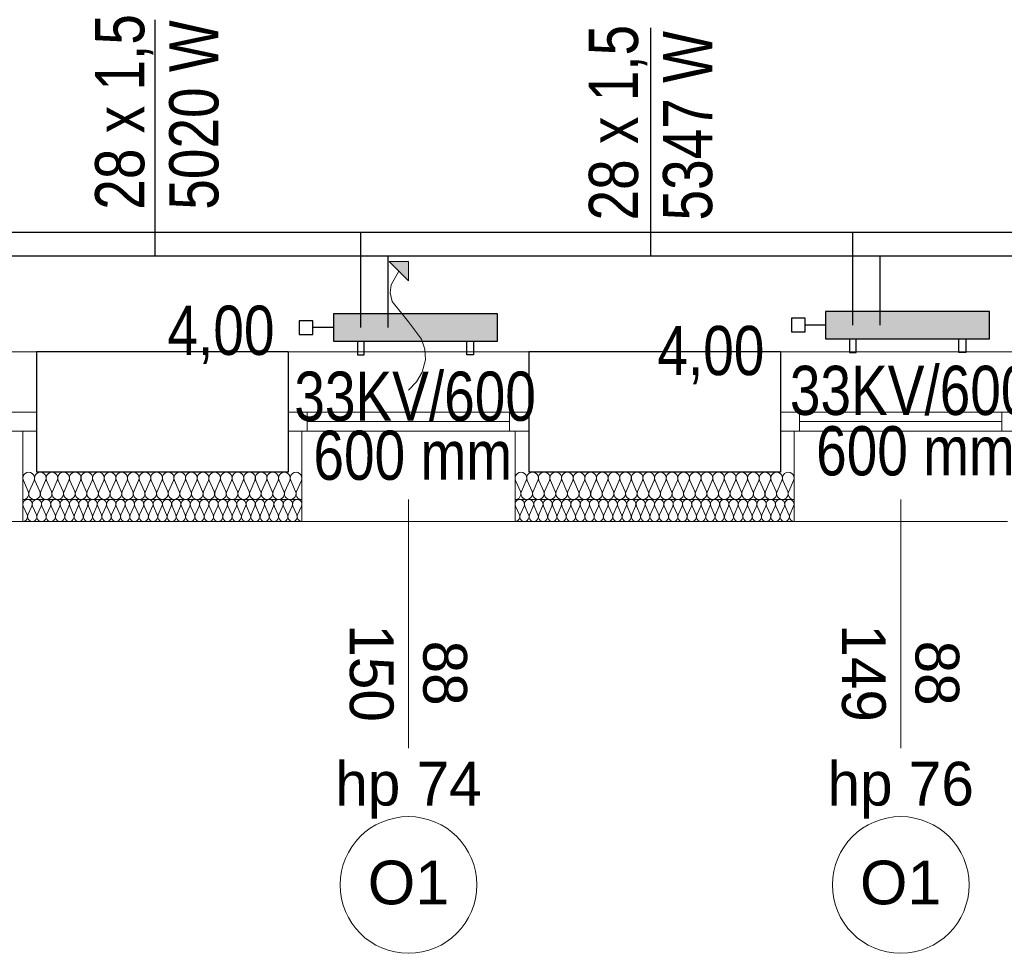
# Model space of a CAD drawing. Extents: x -440864 to -355682, y 13652 to 155872.
# Tile 49 of 179: x -427227 to -423626, y 55004 to 58420. Entities that reach past the tile are written whole.
import ezdxf
from ezdxf.lldxf.tags import DXFTag

# ---------------------------------------------------------------- set-up
doc = ezdxf.new("R2010")
doc.units = 0
doc.header["$MEASUREMENT"] = 0
for name, color, linetype in [('#podkład', 252, 'Continuous'), ('A-Okna', 252, 'Continuous'), ('Arch ocieplenie', 252, 'Continuous'), ('Inwent Izolacje', 252, 'Continuous'), ('IS_Armatura_Therm', 7, 'SOLID'), ('IS_Grzejniki_Plan_rzut', 7, 'SOLID'), ('IS_Opisy_działek_Therm', 7, 'SOLID'), ('IS_Powrót', 5, 'DASH'), ('IS_Text_Armatury_Therm', 7, 'Continuous'), ('IS_Text_Odbiornikow_Therm', 7, 'Continuous'), ('IS_Zasilanie', 1, 'SOLID')]:
    doc.layers.add(name, color=color, linetype=linetype)
for name, color, linetype, lineweight in [('A-Okna_Nr_Pióra__9', 252, 'Continuous', 13), ('Arch ocieplenie_Nr_Pióra__9', 252, 'Continuous', 13), ('Arch opisy okien_Nr_Pióra__9', 252, 'Continuous', 13), ('Arch opisy_Nr_Pióra__9', 252, 'Continuous', 13), ('Arch wykończenie_Nr_Pióra__3', 252, 'Continuous', 18), ('Inwent Izolacje_Nr_Pióra__2', 252, 'Continuous', 13), ('INWENT. OKNA_Nr_Pióra__21', 252, 'Continuous', 9), ('INWENT. OKNA_Nr_Pióra__5', 252, 'Continuous', 13), ('INWENT.ŚCIANY_Nr_Pióra__1', 252, 'Continuous', 25), ('INWENT.ŚCIANY_Nr_Pióra__2', 252, 'Continuous', 13), ('INWENT.ŚCIANY_Nr_Pióra__21', 252, 'Continuous', 9)]:
    doc.layers.add(name, color=color, linetype=linetype, lineweight=lineweight)
doc.styles.add('GENERATED_STYLE_10', font='arial.ttf')
doc.styles.add('GENERATED_STYLE_5', font='txt')
doc.styles.get("Standard").update_dxf_attribs({"font": 'arial.ttf', "width": 0.8, "bigfont": 'BIGFONT.SHX'})
tags = doc.linetypes.add('DASH', pattern=[15, 10, -5]).pattern_tags.tags
tags[6:7] = [DXFTag(74, 4), DXFTag(75, 0), DXFTag(340, '0'), DXFTag(46, 0.0), DXFTag(50, 0.0), DXFTag(44, 0.0), DXFTag(45, 0.0)]
tags[4:5] = [DXFTag(74, 4), DXFTag(75, 0), DXFTag(340, '0'), DXFTag(46, 0.0), DXFTag(50, 0.0), DXFTag(44, 0.0), DXFTag(45, 0.0)]
tags = doc.linetypes.add('SOLID', pattern=[10, 10, 0]).pattern_tags.tags
tags[6:7] = [DXFTag(74, 4), DXFTag(75, 0), DXFTag(340, '0'), DXFTag(46, 0.0), DXFTag(50, 0.0), DXFTag(44, 0.0), DXFTag(45, 0.0)]
tags[4:5] = [DXFTag(74, 4), DXFTag(75, 0), DXFTag(340, '0'), DXFTag(46, 0.0), DXFTag(50, 0.0), DXFTag(44, 0.0), DXFTag(45, 0.0)]

# ---------------------------------------------------------------- blocks, each defined once
blk = doc.blocks.new('Izolacja cieplna 14_192', base_point=(-425414.9, 57732.6))
at = {"layer": 'Arch ocieplenie_Nr_Pióra__9', "linetype": 'Continuous'}
for p, q in [((-425413.5, 57788.8), (-425399.4, 57756.5)), ((-425396.5, 57756.5), (-425382.4, 57788.8)), ((-425379.5, 57788.8), (-425365.4, 57756.5)), ((-425362.5, 57756.5), (-425348.4, 57788.8)), ((-425345.5, 57788.8), (-425331.4, 57756.5)), ((-425328.5, 57756.5), (-425314.4, 57788.8)), ((-425311.5, 57788.8), (-425297.4, 57756.5)), ((-425294.5, 57756.5), (-425280.4, 57788.8)), ((-425277.5, 57788.8), (-425263.4, 57756.5)), ((-425260.5, 57756.5), (-425246.4, 57788.8)), ((-425243.5, 57788.8), (-425229.4, 57756.5)), ((-425226.5, 57756.5), (-425212.4, 57788.8)), ((-425209.5, 57788.8), (-425195.4, 57756.5)), ((-425192.5, 57756.5), (-425178.4, 57788.8)), ((-425175.5, 57788.8), (-425161.4, 57756.5)), ((-425158.5, 57756.5), (-425144.4, 57788.8)), ((-425141.5, 57788.8), (-425127.4, 57756.5)), ((-425124.5, 57756.5), (-425110.4, 57788.8)), ((-425107.5, 57788.8), (-425093.4, 57756.5)), ((-425090.5, 57756.5), (-425076.4, 57788.8)), ((-425073.5, 57788.8), (-425059.4, 57756.5)), ((-425056.5, 57756.5), (-425042.4, 57788.8)), ((-425039.5, 57788.8), (-425025.4, 57756.5)), ((-425022.5, 57756.5), (-425008.4, 57788.8)), ((-425005.5, 57788.8), (-424991.4, 57756.5)), ((-424988.5, 57756.5), (-424974.4, 57788.8)), ((-424971.5, 57788.8), (-424957.4, 57756.5)), ((-424954.5, 57756.5), (-424940.4, 57788.8)), ((-424937.5, 57788.8), (-424923.4, 57756.5)), ((-424920.5, 57756.5), (-424906.4, 57788.8)), ((-424903.5, 57788.8), (-424889.4, 57756.5)), ((-424886.5, 57756.5), (-424872.4, 57788.8)), ((-424869.5, 57788.8), (-424855.4, 57756.5)), ((-424852.5, 57756.5), (-424838.4, 57788.8)), ((-424835.5, 57788.8), (-424821.4, 57756.5)), ((-424818.5, 57756.5), (-424804.4, 57788.8)), ((-424801.5, 57788.8), (-424787.4, 57756.5)), ((-424784.5, 57756.5), (-424770.4, 57788.8)), ((-424767.5, 57788.8), (-424753.4, 57756.5)), ((-424750.5, 57756.5), (-424736.4, 57788.8)), ((-424733.5, 57788.8), (-424719.4, 57756.5)), ((-424716.5, 57756.5), (-424702.4, 57788.8)), ((-424699.5, 57788.8), (-424685.4, 57756.5)), ((-424682.5, 57756.5), (-424668.4, 57788.8)), ((-424665.5, 57788.8), (-424651.4, 57756.5)), ((-424648.5, 57756.5), (-424634.4, 57788.8)), ((-424631.5, 57788.8), (-424617.4, 57756.5)), ((-424614.5, 57756.5), (-424600.4, 57788.8)), ((-424597.5, 57788.8), (-424583.4, 57756.5)), ((-424580.5, 57756.5), (-424566.4, 57788.8)), ((-424563.5, 57788.8), (-424549.4, 57756.5)), ((-424546.5, 57756.5), (-424532.4, 57788.8)), ((-424529.5, 57788.8), (-424515.4, 57756.5)), ((-424512.5, 57756.5), (-424498.4, 57788.8)), ((-424495.5, 57788.8), (-424481.4, 57756.5)), ((-424478.5, 57756.5), (-424464.4, 57788.8)), ((-424461.5, 57788.8), (-424447.4, 57756.5)), ((-424444.5, 57756.5), (-424430.4, 57788.8)), ((-424427.5, 57788.8), (-424413.4, 57756.5)), ((-424410.5, 57756.5), (-424396.4, 57788.8))]:
    blk.add_line(p, q, dxfattribs=at)
for centre, start_param, end_param in [((-425397.9, 57795.6), 4.299595, 8.266775), ((-425363.9, 57795.6), 4.299595, 8.266775), ((-425329.9, 57795.6), 4.299595, 8.266775), ((-425295.9, 57795.6), 4.299595, 8.266775), ((-425261.9, 57795.6), 4.299595, 8.266775), ((-425227.9, 57795.6), 4.299595, 8.266775), ((-425193.9, 57795.6), 4.299595, 8.266775), ((-425159.9, 57795.6), 4.299595, 8.266775), ((-425125.9, 57795.6), 4.299595, 8.266775), ((-425091.9, 57795.6), 4.299595, 8.266775), ((-425057.9, 57795.6), 4.299595, 8.266775), ((-425023.9, 57795.6), 4.299595, 8.266775), ((-424989.9, 57795.6), 4.299595, 8.266775), ((-424955.9, 57795.6), 4.299595, 8.266775), ((-424921.9, 57795.6), 4.299595, 8.266775), ((-424887.9, 57795.6), 4.299595, 8.266775), ((-424853.9, 57795.6), 4.299595, 8.266775), ((-424819.9, 57795.6), 4.299595, 8.266775), ((-424785.9, 57795.6), 4.299595, 8.266775), ((-424751.9, 57795.6), 4.299595, 8.266775), ((-424717.9, 57795.6), 4.299595, 8.266775), ((-424683.9, 57795.6), 4.299595, 8.266775), ((-424649.9, 57795.6), 4.299595, 8.266775), ((-424615.9, 57795.6), 4.299595, 8.266775), ((-424581.9, 57795.6), 4.299595, 8.266775), ((-424547.9, 57795.6), 4.299595, 8.266775), ((-424513.9, 57795.6), 4.299595, 8.266775), ((-424479.9, 57795.6), 4.299595, 8.266775), ((-424445.9, 57795.6), 4.299595, 8.266775), ((-424411.9, 57795.6), 4.299595, 8.266775), ((-425414.9, 57749.6), 3.141593, 5.125182), ((-425380.9, 57749.6), 1.158004, 5.125183), ((-425346.9, 57749.6), 1.158004, 5.125183), ((-425312.9, 57749.6), 1.158004, 5.125183), ((-425278.9, 57749.6), 1.158004, 5.125183), ((-425244.9, 57749.6), 1.158004, 5.125183), ((-425210.9, 57749.6), 1.158004, 5.125183), ((-425176.9, 57749.6), 1.158004, 5.125183), ((-425142.9, 57749.6), 1.158004, 5.125183), ((-425108.9, 57749.6), 1.158004, 5.125183), ((-425074.9, 57749.6), 1.158004, 5.125183), ((-425040.9, 57749.6), 1.158004, 5.125183), ((-425006.9, 57749.6), 1.158004, 5.125183), ((-424972.9, 57749.6), 1.158004, 5.125183), ((-424938.9, 57749.6), 1.158004, 5.125183), ((-424904.9, 57749.6), 1.158004, 5.125183), ((-424870.9, 57749.6), 1.158004, 5.125183), ((-424836.9, 57749.6), 1.158004, 5.125183), ((-424802.9, 57749.6), 1.158004, 5.125183), ((-424768.9, 57749.6), 1.158004, 5.125183), ((-424734.9, 57749.6), 1.158004, 5.125183), ((-424700.9, 57749.6), 1.158004, 5.125183), ((-424666.9, 57749.6), 1.158004, 5.125183), ((-424632.9, 57749.6), 1.158004, 5.125183), ((-424598.9, 57749.6), 1.158004, 5.125183), ((-424564.9, 57749.6), 1.158004, 5.125183), ((-424530.9, 57749.6), 1.158004, 5.125183), ((-424496.9, 57749.6), 1.158004, 5.125183), ((-424462.9, 57749.6), 1.158004, 5.125183), ((-424428.9, 57749.6), 1.158004, 5.125183), ((-424394.9, 57749.6), 1.158004, 3.141593)]:
    blk.add_ellipse(centre, major_axis=(0, 17), ratio=0.999165, start_param=start_param, end_param=end_param, dxfattribs=at)
blk = doc.blocks.new('Izolacja cieplna 14_193', base_point=(-427214.9, 57732.6))
at = {"layer": 'Arch ocieplenie_Nr_Pióra__9', "linetype": 'Continuous'}
for p, q in [((-427213.5, 57788.8), (-427199.4, 57756.5)), ((-427196.5, 57756.5), (-427182.4, 57788.8)), ((-427179.5, 57788.8), (-427165.4, 57756.5)), ((-427162.5, 57756.5), (-427148.4, 57788.8)), ((-427145.5, 57788.8), (-427131.4, 57756.5)), ((-427128.5, 57756.5), (-427114.4, 57788.8)), ((-427111.5, 57788.8), (-427097.4, 57756.5)), ((-427094.5, 57756.5), (-427080.4, 57788.8)), ((-427077.5, 57788.8), (-427063.4, 57756.5)), ((-427060.5, 57756.5), (-427046.4, 57788.8)), ((-427043.5, 57788.8), (-427029.4, 57756.5)), ((-427026.5, 57756.5), (-427012.4, 57788.8)), ((-427009.5, 57788.8), (-426995.4, 57756.5)), ((-426992.5, 57756.5), (-426978.4, 57788.8)), ((-426975.5, 57788.8), (-426961.4, 57756.5)), ((-426958.5, 57756.5), (-426944.4, 57788.8)), ((-426941.5, 57788.8), (-426927.4, 57756.5)), ((-426924.5, 57756.5), (-426910.4, 57788.8)), ((-426907.5, 57788.8), (-426893.4, 57756.5)), ((-426890.5, 57756.5), (-426876.4, 57788.8)), ((-426873.5, 57788.8), (-426859.4, 57756.5)), ((-426856.5, 57756.5), (-426842.4, 57788.8)), ((-426839.5, 57788.8), (-426825.4, 57756.5)), ((-426822.5, 57756.5), (-426808.4, 57788.8)), ((-426805.5, 57788.8), (-426791.4, 57756.5)), ((-426788.5, 57756.5), (-426774.4, 57788.8)), ((-426771.5, 57788.8), (-426757.4, 57756.5)), ((-426754.5, 57756.5), (-426740.4, 57788.8)), ((-426737.5, 57788.8), (-426723.4, 57756.5)), ((-426720.5, 57756.5), (-426706.4, 57788.8)), ((-426703.5, 57788.8), (-426689.4, 57756.5)), ((-426686.5, 57756.5), (-426672.4, 57788.8)), ((-426669.5, 57788.8), (-426655.4, 57756.5)), ((-426652.5, 57756.5), (-426638.4, 57788.8)), ((-426635.5, 57788.8), (-426621.4, 57756.5)), ((-426618.5, 57756.5), (-426604.4, 57788.8)), ((-426601.5, 57788.8), (-426587.4, 57756.5)), ((-426584.5, 57756.5), (-426570.4, 57788.8)), ((-426567.5, 57788.8), (-426553.4, 57756.5)), ((-426550.5, 57756.5), (-426536.4, 57788.8)), ((-426533.5, 57788.8), (-426519.4, 57756.5)), ((-426516.5, 57756.5), (-426502.4, 57788.8)), ((-426499.5, 57788.8), (-426485.4, 57756.5)), ((-426482.5, 57756.5), (-426468.4, 57788.8)), ((-426465.5, 57788.8), (-426451.4, 57756.5)), ((-426448.5, 57756.5), (-426434.4, 57788.8)), ((-426431.5, 57788.8), (-426417.4, 57756.5)), ((-426414.5, 57756.5), (-426400.4, 57788.8)), ((-426397.5, 57788.8), (-426383.4, 57756.5)), ((-426380.5, 57756.5), (-426366.4, 57788.8)), ((-426363.5, 57788.8), (-426349.4, 57756.5)), ((-426346.5, 57756.5), (-426332.4, 57788.8)), ((-426329.5, 57788.8), (-426315.4, 57756.5)), ((-426312.5, 57756.5), (-426298.4, 57788.8)), ((-426295.5, 57788.8), (-426281.4, 57756.5)), ((-426278.5, 57756.5), (-426264.4, 57788.8)), ((-426261.5, 57788.8), (-426247.4, 57756.5)), ((-426244.5, 57756.5), (-426230.4, 57788.8)), ((-426227.5, 57788.8), (-426213.4, 57756.5)), ((-426210.5, 57756.5), (-426196.4, 57788.8))]:
    blk.add_line(p, q, dxfattribs=at)
for centre, start_param, end_param in [((-427197.9, 57795.6), 4.299595, 8.266775), ((-427163.9, 57795.6), 4.299595, 8.266775), ((-427129.9, 57795.6), 4.299595, 8.266775), ((-427095.9, 57795.6), 4.299595, 8.266775), ((-427061.9, 57795.6), 4.299595, 8.266775), ((-427027.9, 57795.6), 4.299595, 8.266775), ((-426993.9, 57795.6), 4.299595, 8.266775), ((-426959.9, 57795.6), 4.299595, 8.266775), ((-426925.9, 57795.6), 4.299595, 8.266775), ((-426891.9, 57795.6), 4.299595, 8.266775), ((-426857.9, 57795.6), 4.299595, 8.266775), ((-426823.9, 57795.6), 4.299595, 8.266775), ((-426789.9, 57795.6), 4.299595, 8.266775), ((-426755.9, 57795.6), 4.299595, 8.266775), ((-426721.9, 57795.6), 4.299595, 8.266775), ((-426687.9, 57795.6), 4.299595, 8.266775), ((-426653.9, 57795.6), 4.299595, 8.266775), ((-426619.9, 57795.6), 4.299595, 8.266775), ((-426585.9, 57795.6), 4.299595, 8.266775), ((-426551.9, 57795.6), 4.299595, 8.266775), ((-426517.9, 57795.6), 4.299595, 8.266775), ((-426483.9, 57795.6), 4.299595, 8.266775), ((-426449.9, 57795.6), 4.299595, 8.266775), ((-426415.9, 57795.6), 4.299595, 8.266775), ((-426381.9, 57795.6), 4.299595, 8.266775), ((-426347.9, 57795.6), 4.299595, 8.266775), ((-426313.9, 57795.6), 4.299595, 8.266775), ((-426279.9, 57795.6), 4.299595, 8.266775), ((-426245.9, 57795.6), 4.299595, 8.266775), ((-426211.9, 57795.6), 4.299595, 8.266775), ((-427214.9, 57749.6), 3.141593, 5.125182), ((-427180.9, 57749.6), 1.158004, 5.125183), ((-427146.9, 57749.6), 1.158004, 5.125183), ((-427112.9, 57749.6), 1.158004, 5.125183), ((-427078.9, 57749.6), 1.158004, 5.125183), ((-427044.9, 57749.6), 1.158004, 5.125183), ((-427010.9, 57749.6), 1.158004, 5.125183), ((-426976.9, 57749.6), 1.158004, 5.125183), ((-426942.9, 57749.6), 1.158004, 5.125183), ((-426908.9, 57749.6), 1.158004, 5.125183), ((-426874.9, 57749.6), 1.158004, 5.125183), ((-426840.9, 57749.6), 1.158004, 5.125183), ((-426806.9, 57749.6), 1.158004, 5.125183), ((-426772.9, 57749.6), 1.158004, 5.125183), ((-426738.9, 57749.6), 1.158004, 5.125183), ((-426704.9, 57749.6), 1.158004, 5.125183), ((-426670.9, 57749.6), 1.158004, 5.125183), ((-426636.9, 57749.6), 1.158004, 5.125183), ((-426602.9, 57749.6), 1.158004, 5.125183), ((-426568.9, 57749.6), 1.158004, 5.125183), ((-426534.9, 57749.6), 1.158004, 5.125183), ((-426500.9, 57749.6), 1.158004, 5.125183), ((-426466.9, 57749.6), 1.158004, 5.125183), ((-426432.9, 57749.6), 1.158004, 5.125183), ((-426398.9, 57749.6), 1.158004, 5.125183), ((-426364.9, 57749.6), 1.158004, 5.125183), ((-426330.9, 57749.6), 1.158004, 5.125183), ((-426296.9, 57749.6), 1.158004, 5.125183), ((-426262.9, 57749.6), 1.158004, 5.125183), ((-426228.9, 57749.6), 1.158004, 5.125183), ((-426194.9, 57749.6), 1.158004, 3.141593)]:
    blk.add_ellipse(centre, major_axis=(0, 17), ratio=0.999165, start_param=start_param, end_param=end_param, dxfattribs=at)
blk = doc.blocks.new('Izolacja cieplna 14_311', base_point=(-427214.9, 57812.6))
at = {"layer": 'Inwent Izolacje_Nr_Pióra__2', "linetype": 'Continuous'}
for p, q in [((-427213.2, 57882.8), (-427195.5, 57842.4)), ((-427191.9, 57842.4), (-427174.2, 57882.8)), ((-427170.7, 57882.8), (-427153, 57842.4)), ((-427149.4, 57842.4), (-427131.7, 57882.8)), ((-427128.2, 57882.8), (-427110.5, 57842.4)), ((-427106.9, 57842.4), (-427089.2, 57882.8)), ((-427085.7, 57882.8), (-427068, 57842.4)), ((-427064.4, 57842.4), (-427046.7, 57882.8)), ((-427043.2, 57882.8), (-427025.5, 57842.4)), ((-427021.9, 57842.4), (-427004.2, 57882.8)), ((-427000.7, 57882.8), (-426983, 57842.4)), ((-426979.4, 57842.4), (-426961.7, 57882.8)), ((-426958.2, 57882.8), (-426940.5, 57842.4)), ((-426936.9, 57842.4), (-426919.2, 57882.8)), ((-426915.7, 57882.8), (-426898, 57842.4)), ((-426894.4, 57842.4), (-426876.7, 57882.8)), ((-426873.2, 57882.8), (-426855.5, 57842.4)), ((-426851.9, 57842.4), (-426834.2, 57882.8)), ((-426830.7, 57882.8), (-426813, 57842.4)), ((-426809.4, 57842.4), (-426791.7, 57882.8)), ((-426788.2, 57882.8), (-426770.5, 57842.4)), ((-426766.9, 57842.4), (-426749.2, 57882.8)), ((-426745.7, 57882.8), (-426728, 57842.4)), ((-426724.4, 57842.4), (-426706.7, 57882.8)), ((-426703.2, 57882.8), (-426685.5, 57842.4)), ((-426681.9, 57842.4), (-426664.2, 57882.8)), ((-426660.7, 57882.8), (-426643, 57842.4)), ((-426639.4, 57842.4), (-426621.7, 57882.8)), ((-426618.2, 57882.8), (-426600.5, 57842.4)), ((-426596.9, 57842.4), (-426579.2, 57882.8)), ((-426575.7, 57882.8), (-426558, 57842.4)), ((-426554.4, 57842.4), (-426536.7, 57882.8)), ((-426533.2, 57882.8), (-426515.5, 57842.4)), ((-426511.9, 57842.4), (-426494.2, 57882.8)), ((-426490.7, 57882.8), (-426473, 57842.4)), ((-426469.4, 57842.4), (-426451.7, 57882.8)), ((-426448.2, 57882.8), (-426430.5, 57842.4)), ((-426426.9, 57842.4), (-426409.2, 57882.8)), ((-426405.7, 57882.8), (-426388, 57842.4)), ((-426384.4, 57842.4), (-426366.7, 57882.8)), ((-426363.2, 57882.8), (-426345.5, 57842.4)), ((-426341.9, 57842.4), (-426324.2, 57882.8)), ((-426320.7, 57882.8), (-426303, 57842.4)), ((-426299.4, 57842.4), (-426281.7, 57882.8)), ((-426278.2, 57882.8), (-426260.5, 57842.4)), ((-426256.9, 57842.4), (-426239.2, 57882.8)), ((-426235.7, 57882.8), (-426218, 57842.4)), ((-426214.4, 57842.4), (-426196.7, 57882.8))]:
    blk.add_line(p, q, dxfattribs=at)
for centre, start_param, end_param in [((-427193.7, 57891.3), 4.299595, 8.266775), ((-427151.2, 57891.3), 4.299595, 8.266775), ((-427108.7, 57891.3), 4.299595, 8.266775), ((-427066.2, 57891.3), 4.299595, 8.266775), ((-427023.7, 57891.3), 4.299595, 8.266775), ((-426981.2, 57891.3), 4.299595, 8.266775), ((-426938.7, 57891.3), 4.299595, 8.266775), ((-426896.2, 57891.3), 4.299595, 8.266775), ((-426853.7, 57891.3), 4.299595, 8.266775), ((-426811.2, 57891.3), 4.299595, 8.266775), ((-426768.7, 57891.3), 4.299595, 8.266775), ((-426726.2, 57891.3), 4.299595, 8.266775), ((-426683.7, 57891.3), 4.299595, 8.266775), ((-426641.2, 57891.3), 4.299595, 8.266775), ((-426598.7, 57891.3), 4.299595, 8.266775), ((-426556.2, 57891.3), 4.299595, 8.266775), ((-426513.7, 57891.3), 4.299595, 8.266775), ((-426471.2, 57891.3), 4.299595, 8.266775), ((-426428.7, 57891.3), 4.299595, 8.266775), ((-426386.2, 57891.3), 4.299595, 8.266775), ((-426343.7, 57891.3), 4.299595, 8.266775), ((-426301.2, 57891.3), 4.299595, 8.266775), ((-426258.7, 57891.3), 4.299595, 8.266775), ((-426216.2, 57891.3), 4.299595, 8.266775), ((-427214.9, 57833.9), 3.141593, 5.125182), ((-427172.4, 57833.9), 1.158004, 5.125183), ((-427129.9, 57833.9), 1.158004, 5.125183), ((-427087.4, 57833.9), 1.158004, 5.125183), ((-427044.9, 57833.9), 1.158004, 5.125183), ((-427002.4, 57833.9), 1.158004, 5.125183), ((-426959.9, 57833.9), 1.158004, 5.125183), ((-426917.4, 57833.9), 1.158004, 5.125183), ((-426874.9, 57833.9), 1.158004, 5.125183), ((-426832.4, 57833.9), 1.158004, 5.125183), ((-426789.9, 57833.9), 1.158004, 5.125183), ((-426747.4, 57833.9), 1.158004, 5.125183), ((-426704.9, 57833.9), 1.158004, 5.125183), ((-426662.4, 57833.9), 1.158004, 5.125183), ((-426619.9, 57833.9), 1.158004, 5.125183), ((-426577.4, 57833.9), 1.158004, 5.125183), ((-426534.9, 57833.9), 1.158004, 5.125183), ((-426492.4, 57833.9), 1.158004, 5.125183), ((-426449.9, 57833.9), 1.158004, 5.125183), ((-426407.4, 57833.9), 1.158004, 5.125183), ((-426364.9, 57833.9), 1.158004, 5.125183), ((-426322.4, 57833.9), 1.158004, 5.125183), ((-426279.9, 57833.9), 1.158004, 5.125183), ((-426237.4, 57833.9), 1.158004, 5.125183), ((-426194.9, 57833.9), 1.158004, 3.141593)]:
    blk.add_ellipse(centre, major_axis=(0, 21.3), ratio=0.999163, start_param=start_param, end_param=end_param, dxfattribs=at)
blk = doc.blocks.new('Izolacja cieplna 14_312', base_point=(-425414.9, 57812.6))
at = {"layer": 'Inwent Izolacje_Nr_Pióra__2', "linetype": 'Continuous'}
for p, q in [((-425413.2, 57882.8), (-425395.5, 57842.4)), ((-425391.9, 57842.4), (-425374.2, 57882.8)), ((-425370.7, 57882.8), (-425353, 57842.4)), ((-425349.4, 57842.4), (-425331.7, 57882.8)), ((-425328.2, 57882.8), (-425310.5, 57842.4)), ((-425306.9, 57842.4), (-425289.2, 57882.8)), ((-425285.7, 57882.8), (-425268, 57842.4)), ((-425264.4, 57842.4), (-425246.7, 57882.8)), ((-425243.2, 57882.8), (-425225.5, 57842.4)), ((-425221.9, 57842.4), (-425204.2, 57882.8)), ((-425200.7, 57882.8), (-425183, 57842.4)), ((-425179.4, 57842.4), (-425161.7, 57882.8)), ((-425158.2, 57882.8), (-425140.5, 57842.4)), ((-425136.9, 57842.4), (-425119.2, 57882.8)), ((-425115.7, 57882.8), (-425098, 57842.4)), ((-425094.4, 57842.4), (-425076.7, 57882.8)), ((-425073.2, 57882.8), (-425055.5, 57842.4)), ((-425051.9, 57842.4), (-425034.2, 57882.8)), ((-425030.7, 57882.8), (-425013, 57842.4)), ((-425009.4, 57842.4), (-424991.7, 57882.8)), ((-424988.2, 57882.8), (-424970.5, 57842.4)), ((-424966.9, 57842.4), (-424949.2, 57882.8)), ((-424945.7, 57882.8), (-424928, 57842.4)), ((-424924.4, 57842.4), (-424906.7, 57882.8)), ((-424903.2, 57882.8), (-424885.5, 57842.4)), ((-424881.9, 57842.4), (-424864.2, 57882.8)), ((-424860.7, 57882.8), (-424843, 57842.4)), ((-424839.4, 57842.4), (-424821.7, 57882.8)), ((-424818.2, 57882.8), (-424800.5, 57842.4)), ((-424796.9, 57842.4), (-424779.2, 57882.8)), ((-424775.7, 57882.8), (-424758, 57842.4)), ((-424754.4, 57842.4), (-424736.7, 57882.8)), ((-424733.2, 57882.8), (-424715.5, 57842.4)), ((-424711.9, 57842.4), (-424694.2, 57882.8)), ((-424690.7, 57882.8), (-424673, 57842.4)), ((-424669.4, 57842.4), (-424651.7, 57882.8)), ((-424648.2, 57882.8), (-424630.5, 57842.4)), ((-424626.9, 57842.4), (-424609.2, 57882.8)), ((-424605.7, 57882.8), (-424588, 57842.4)), ((-424584.4, 57842.4), (-424566.7, 57882.8)), ((-424563.2, 57882.8), (-424545.5, 57842.4)), ((-424541.9, 57842.4), (-424524.2, 57882.8)), ((-424520.7, 57882.8), (-424503, 57842.4)), ((-424499.4, 57842.4), (-424481.7, 57882.8)), ((-424478.2, 57882.8), (-424460.5, 57842.4)), ((-424456.9, 57842.4), (-424439.2, 57882.8)), ((-424435.7, 57882.8), (-424418, 57842.4)), ((-424414.4, 57842.4), (-424396.7, 57882.8))]:
    blk.add_line(p, q, dxfattribs=at)
for centre, start_param, end_param in [((-425393.7, 57891.3), 4.299595, 8.266775), ((-425351.2, 57891.3), 4.299595, 8.266775), ((-425308.7, 57891.3), 4.299595, 8.266775), ((-425266.2, 57891.3), 4.299595, 8.266775), ((-425223.7, 57891.3), 4.299595, 8.266775), ((-425181.2, 57891.3), 4.299595, 8.266775), ((-425138.7, 57891.3), 4.299595, 8.266775), ((-425096.2, 57891.3), 4.299595, 8.266775), ((-425053.7, 57891.3), 4.299595, 8.266775), ((-425011.2, 57891.3), 4.299595, 8.266775), ((-424968.7, 57891.3), 4.299595, 8.266775), ((-424926.2, 57891.3), 4.299595, 8.266775), ((-424883.7, 57891.3), 4.299595, 8.266775), ((-424841.2, 57891.3), 4.299595, 8.266775), ((-424798.7, 57891.3), 4.299595, 8.266775), ((-424756.2, 57891.3), 4.299595, 8.266775), ((-424713.7, 57891.3), 4.299595, 8.266775), ((-424671.2, 57891.3), 4.299595, 8.266775), ((-424628.7, 57891.3), 4.299595, 8.266775), ((-424586.2, 57891.3), 4.299595, 8.266775), ((-424543.7, 57891.3), 4.299595, 8.266775), ((-424501.2, 57891.3), 4.299595, 8.266775), ((-424458.7, 57891.3), 4.299595, 8.266775), ((-424416.2, 57891.3), 4.299595, 8.266775), ((-425414.9, 57833.9), 3.141593, 5.125182), ((-425372.4, 57833.9), 1.158004, 5.125183), ((-425329.9, 57833.9), 1.158004, 5.125183), ((-425287.4, 57833.9), 1.158004, 5.125183), ((-425244.9, 57833.9), 1.158004, 5.125183), ((-425202.4, 57833.9), 1.158004, 5.125183), ((-425159.9, 57833.9), 1.158004, 5.125183), ((-425117.4, 57833.9), 1.158004, 5.125183), ((-425074.9, 57833.9), 1.158004, 5.125183), ((-425032.4, 57833.9), 1.158004, 5.125183), ((-424989.9, 57833.9), 1.158004, 5.125183), ((-424947.4, 57833.9), 1.158004, 5.125183), ((-424904.9, 57833.9), 1.158004, 5.125183), ((-424862.4, 57833.9), 1.158004, 5.125183), ((-424819.9, 57833.9), 1.158004, 5.125183), ((-424777.4, 57833.9), 1.158004, 5.125183), ((-424734.9, 57833.9), 1.158004, 5.125183), ((-424692.4, 57833.9), 1.158004, 5.125183), ((-424649.9, 57833.9), 1.158004, 5.125183), ((-424607.4, 57833.9), 1.158004, 5.125183), ((-424564.9, 57833.9), 1.158004, 5.125183), ((-424522.4, 57833.9), 1.158004, 5.125183), ((-424479.9, 57833.9), 1.158004, 5.125183), ((-424437.4, 57833.9), 1.158004, 5.125183), ((-424394.9, 57833.9), 1.158004, 3.141593)]:
    blk.add_ellipse(centre, major_axis=(0, 21.3), ratio=0.999163, start_param=start_param, end_param=end_param, dxfattribs=at)
blk = doc.blocks.new('Krzywa_16', base_point=(-425804.9, 58212.6))
at = {"layer": 'A-Okna_Nr_Pióra__9', "linetype": 'Continuous'}
blk.add_hatch(color=256, dxfattribs=at).paths.add_polyline_path([(-425804.9, 58683.2), (-425805.4, 58612.5), (-425875.7, 58683.6)], flags=0)
for p, q in [((-425804.9, 58683.2), (-425875.7, 58683.6)), ((-425805.4, 58612.5), (-425875.7, 58683.6)), ((-425804.9, 58683.2), (-425805.4, 58612.5))]:
    blk.add_line(p, q, dxfattribs=at)
at = {"layer": 'A-Okna_Nr_Pióra__9', "linetype": 'Continuous', "flags": 128}
blk.add_lwpolyline([(-425804.9, 58212.6), (-425775.8, 58243.8), (-425754.5, 58278.8), (-425742.3, 58323.5), (-425744.9, 58362.2), (-425757.8, 58398.7), (-425804.9, 58463.2), (-425864.6, 58536.5), (-425871.7, 58568.5), (-425867.7, 58598.4), (-425840.5, 58648)], dxfattribs=at)
blk = doc.blocks.new('piętro')
at = {"layer": 'Arch opisy_Nr_Pióra__9', "color": 252, "linetype": 'Continuous'}
for centre in [(-425804.9, 48754.3), (-424004.9, 48754.3)]:
    blk.add_circle(centre, 250, dxfattribs=at)
at = {"layer": 'Arch wykończenie_Nr_Pióra__3', "color": 252, "linetype": 'Continuous'}
for p, q in [((-427214.9, 50084.3), (-427214.9, 50414.3)), ((-426194.9, 50084.3), (-426194.9, 50414.3)), ((-425414.9, 50084.3), (-425414.9, 50414.3)), ((-424394.9, 50084.3), (-424394.9, 50414.3)), ((-427214.9, 50084.3), (-426194.9, 50084.3)), ((-425414.9, 50084.3), (-424394.9, 50084.3))]:
    blk.add_line(p, q, dxfattribs=at)
at = {"layer": 'INWENT. OKNA_Nr_Pióra__5', "color": 252, "linetype": 'Continuous'}
for p, q in [((-427164.9, 50484.3), (-428044.9, 50484.3)), ((-427164.9, 50414.3), (-427164.9, 50484.3)), ((-426244.9, 50414.3), (-426244.9, 50484.3)), ((-425364.9, 50484.3), (-426244.9, 50484.3)), ((-426174.9, 50414.3), (-426174.9, 50484.3)), ((-425434.9, 50414.3), (-425434.9, 50484.3)), ((-425364.9, 50414.3), (-425364.9, 50484.3)), ((-424444.9, 50414.3), (-424444.9, 50484.3)), ((-423564.9, 50484.3), (-424444.9, 50484.3)), ((-424374.9, 50414.3), (-424374.9, 50484.3)), ((-423634.9, 50414.3), (-423634.9, 50484.3)), ((-425434.9, 50449.3), (-426174.9, 50449.3)), ((-423634.9, 50449.3), (-424374.9, 50449.3)), ((-427164.9, 50414.3), (-428044.9, 50414.3)), ((-425364.9, 50414.3), (-426244.9, 50414.3)), ((-423564.9, 50414.3), (-424444.9, 50414.3)), ((-425804.9, 50164.3), (-425804.9, 49254.3)), ((-424004.9, 50164.3), (-424004.9, 49254.3))]:
    blk.add_line(p, q, dxfattribs=at)
at = {"layer": 'INWENT.ŚCIANY_Nr_Pióra__1', "color": 252, "linetype": 'Continuous'}
for p, q in [((-427164.9, 50704.3), (-427164.9, 50264.3)), ((-426244.9, 50704.3), (-427164.9, 50704.3)), ((-426244.9, 50704.3), (-426244.9, 50264.3)), ((-425364.9, 50704.3), (-425364.9, 50264.3)), ((-424444.9, 50704.3), (-425364.9, 50704.3)), ((-424444.9, 50704.3), (-424444.9, 50264.3)), ((-426244.9, 50264.3), (-427164.9, 50264.3)), ((-424444.9, 50264.3), (-425364.9, 50264.3))]:
    blk.add_line(p, q, dxfattribs=at)
at = {"layer": 'INWENT.ŚCIANY_Nr_Pióra__2', "color": 252, "linetype": 'Continuous'}
for p, q in [((-427214.9, 50164.3), (-426194.9, 50164.3)), ((-425414.9, 50164.3), (-424394.9, 50164.3))]:
    blk.add_line(p, q, dxfattribs=at)
at = {"layer": 'INWENT.ŚCIANY_Nr_Pióra__21', "color": 252, "linetype": 'Continuous'}
for p, q in [((-427164.9, 50704.3), (-428044.9, 50704.3)), ((-425364.9, 50704.3), (-426244.9, 50704.3)), ((-423564.9, 50704.3), (-424444.9, 50704.3)), ((-427994.9, 50084.3), (-427214.9, 50084.3)), ((-426194.9, 50084.3), (-425414.9, 50084.3)), ((-424394.9, 50084.3), (-423614.9, 50084.3))]:
    blk.add_line(p, q, dxfattribs=at)
at = {"layer": 'A-Okna', "color": 252, "linetype": 'Continuous', "lineweight": 13}
blk.add_blockref('Krzywa_16', (-425804.9, 50564.3), dxfattribs=at)
at = {"layer": 'Arch ocieplenie', "color": 252, "linetype": 'Continuous', "lineweight": 13}
for name, p in [('Izolacja cieplna 14_193', (-427214.9, 50084.3)), ('Izolacja cieplna 14_192', (-425414.9, 50084.3))]:
    blk.add_blockref(name, p, dxfattribs=at)
at = {"layer": 'Inwent Izolacje', "color": 252, "linetype": 'Continuous', "lineweight": 13}
for name, p in [('Izolacja cieplna 14_311', (-427214.9, 50164.3)), ('Izolacja cieplna 14_312', (-425414.9, 50164.3))]:
    blk.add_blockref(name, p, dxfattribs=at)
at = {"layer": 'Arch opisy okien_Nr_Pióra__9', "color": 252, "linetype": 'Continuous', "char_height": 160, "attachment_point": 2, "style": 'GENERATED_STYLE_10'}
for insert in [(-425804.9, 48843.4), (-424004.9, 48843.4)]:
    blk.add_mtext('{O1}', dxfattribs=dict(at, insert=insert))
at = {"layer": 'INWENT. OKNA_Nr_Pióra__21', "color": 252, "linetype": 'Continuous', "char_height": 160, "width": 709.227, "attachment_point": 2, "rotation": 270, "style": 'GENERATED_STYLE_5'}
for s, insert, line_spacing_factor in [('{88\\P150}', (-425590.8, 49529.3), 1.007581), ('{88\\P149}', (-423790.8, 49529.3), 1.008016)]:
    blk.add_mtext(s, dxfattribs=dict(at, insert=insert, line_spacing_factor=line_spacing_factor))
at = {"layer": 'INWENT. OKNA_Nr_Pióra__21', "color": 252, "linetype": 'Continuous', "char_height": 160, "attachment_point": 2, "style": 'GENERATED_STYLE_5'}
for s, insert in [('{hp 74}', (-425804.9, 49204.9)), ('{hp 76}', (-424004.9, 49204.9))]:
    blk.add_mtext(s, dxfattribs=dict(at, insert=insert))

msp = doc.modelspace()

# ---------------------------------------------------------------- block references
at = {"layer": '#podkład', "color": 3, "lineweight": 50}
msp.add_blockref('piętro', (0, 6500), dxfattribs=at)

# ---------------------------------------------------------------- next in the draw order: hatches: boundary and pattern name
at = {"layer": 'IS_Grzejniki_Plan_rzut', "ltscale": 10}
for points in [[(-426079.3, 57243.6), (-425479.3, 57243.6), (-425479.3, 57343.6), (-426079.3, 57343.6)], [(-424279.8, 57252.6), (-423679.8, 57252.6), (-423679.8, 57352.6), (-424279.8, 57352.6)]]:
    msp.add_hatch(color=253, dxfattribs=at).paths.add_polyline_path(points)

# ---------------------------------------------------------------- next in the draw order: linework, layer by layer
at = {"layer": 'IS_Armatura_Therm', "ltscale": 10}
for p, q in [((-424354.8, 57327.6), (-424404.8, 57327.6)), ((-424404.8, 57327.6), (-424404.8, 57277.6)), ((-424354.8, 57277.6), (-424354.8, 57327.6)), ((-426154.3, 57318.6), (-426204.3, 57318.6)), ((-426204.3, 57318.6), (-426204.3, 57268.6)), ((-426154.3, 57268.6), (-426154.3, 57318.6)), ((-426079.3, 57293.6), (-426154.3, 57293.6)), ((-424279.8, 57302.6), (-424354.8, 57302.6)), ((-426204.3, 57268.6), (-426154.3, 57268.6)), ((-424404.8, 57277.6), (-424354.8, 57277.6))]:
    msp.add_line(p, q, dxfattribs=at)
at = {"layer": 'IS_Grzejniki_Plan_rzut', "ltscale": 10}
for p, q in [((-425479.3, 57343.6), (-426079.3, 57343.6)), ((-426079.3, 57343.6), (-426079.3, 57243.6)), ((-425479.3, 57243.6), (-425479.3, 57343.6)), ((-423679.8, 57352.6), (-424279.8, 57352.6)), ((-424279.8, 57352.6), (-424279.8, 57252.6)), ((-423679.8, 57252.6), (-423679.8, 57352.6)), ((-424279.8, 57252.6), (-423679.8, 57252.6)), ((-424279.8, 57252.6), (-424279.8, 57252.6)), ((-424192.3, 57252.6), (-424192.3, 57202.6)), ((-424167.3, 57202.6), (-424167.3, 57252.6)), ((-423792.3, 57202.6), (-423792.3, 57252.6)), ((-423767.3, 57252.6), (-423767.3, 57202.6)), ((-426079.3, 57243.6), (-425479.3, 57243.6)), ((-426079.3, 57243.6), (-426079.3, 57243.6)), ((-425991.8, 57243.6), (-425991.8, 57193.6)), ((-425966.8, 57193.6), (-425966.8, 57243.6)), ((-425591.8, 57193.6), (-425591.8, 57243.6)), ((-425566.8, 57243.6), (-425566.8, 57193.6)), ((-425991.8, 57193.6), (-425966.8, 57193.6)), ((-425566.8, 57193.6), (-425591.8, 57193.6)), ((-424192.3, 57202.6), (-424167.3, 57202.6)), ((-423767.3, 57202.6), (-423792.3, 57202.6))]:
    msp.add_line(p, q, dxfattribs=at)
at = {"layer": 'IS_Opisy_działek_Therm', "ltscale": 10}
for p, q in [((-426731.4, 57554.8), (-426731.4, 58419.8)), ((-424918.6, 57554.8), (-424918.6, 58389.8))]:
    msp.add_line(p, q, dxfattribs=at)
at = {"layer": 'IS_Powrót', "lineweight": 30, "ltscale": 10}
for p, q in [((-426256.4, 57640.8), (-428106.8, 57640.8)), ((-424456.9, 57640.8), (-426256.4, 57640.8)), ((-425979.3, 57293.6), (-425979.3, 57640.8)), ((-422628.5, 57640.8), (-424456.9, 57640.8)), ((-424179.8, 57302.6), (-424179.8, 57640.8))]:
    msp.add_line(p, q, dxfattribs=at)
at = {"layer": 'IS_Zasilanie', "lineweight": 30, "ltscale": 10}
for p, q in [((-426156.4, 57554.8), (-428006.8, 57554.8)), ((-424356.9, 57554.8), (-426156.4, 57554.8)), ((-425879.3, 57293.6), (-425879.3, 57554.8)), ((-422528.5, 57554.8), (-424356.9, 57554.8)), ((-424079.8, 57302.6), (-424079.8, 57554.8))]:
    msp.add_line(p, q, dxfattribs=at)

# ---------------------------------------------------------------- next in the draw order: texts
at = {"layer": 'IS_Opisy_działek_Therm', "ltscale": 10, "char_height": 180, "rotation": 90}
for s, insert, attachment_point in [('\\fArial|b0|i0;5020 W', (-426679.9, 57724.5), 1), ('\\fArial|b0|i0;5347 W', (-424874.3, 57685.1), 1), ('\\fArial|b0|i0;28 x 1,5', (-426737.5, 57724.5), 7), ('\\fArial|b0|i0;28 x 1,5', (-424931.9, 57685.1), 7)]:
    msp.add_mtext(s, dxfattribs=dict(at, insert=insert, attachment_point=attachment_point))
at = {"layer": 'IS_Text_Armatury_Therm', "linetype": 'SOLID', "ltscale": 10, "char_height": 180, "attachment_point": 9}
for insert in [(-426294.8, 57160.1), (-424503.4, 57086)]:
    msp.add_mtext('\\fArial|b0|i0;4,00  ', dxfattribs=dict(at, insert=insert))
at = {"layer": 'IS_Text_Odbiornikow_Therm', "linetype": 'SOLID', "ltscale": 10, "char_height": 180}
for s, insert, attachment_point in [('\\fArial|b0|i0;600 mm', (-426152.6, 56733.9), 7), ('\\fArial|b0|i0;600 mm', (-424314.3, 56750.1), 7), ('\\fArial|b0|i0;33KV/600', (-425338.9, 56949.8), 9), ('\\fArial|b0|i0;33KV/600', (-423526.7, 56971.1), 9)]:
    msp.add_mtext(s, dxfattribs=dict(at, insert=insert, attachment_point=attachment_point))

doc.saveas('drawing.dxf')
